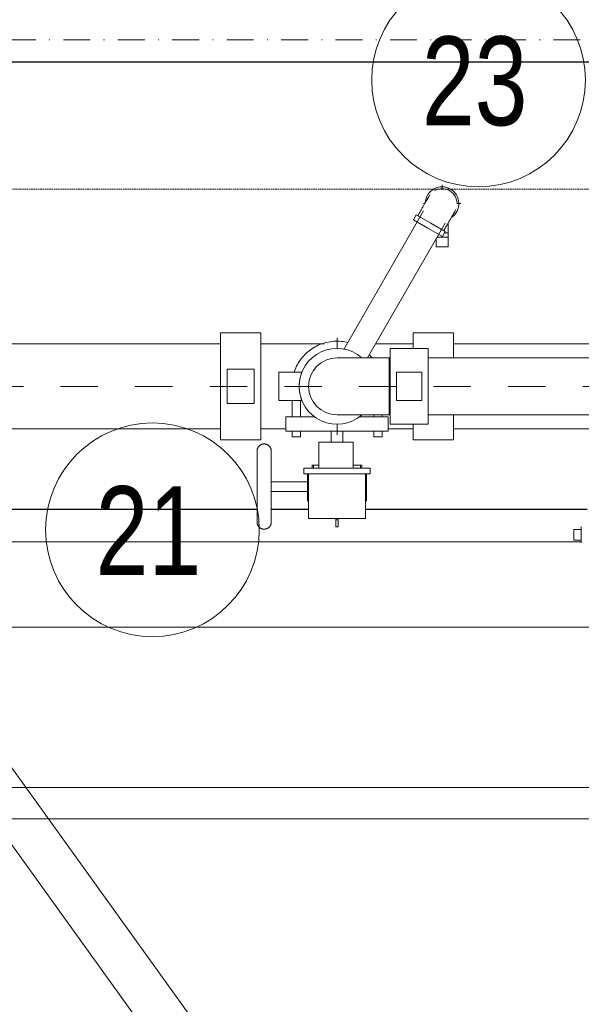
# Model space of a CAD drawing. Header units: centimetres. Extents: x -1589 to 108054, y -205274 to 31709.
# Tile 195 of 256: x 20890 to 20965, y 27741 to 27873. Entities that reach past the tile are written whole.
import ezdxf

# ---------------------------------------------------------------- set-up
doc = ezdxf.new("R2010")
doc.units = ezdxf.units.CM
doc.header["$LTSCALE"] = 0.01
doc.header["$MEASUREMENT"] = 0
for name, pattern in [('Krawędzie ukryte', [27, 20, -7]), ('Kropki i Kreski', [72, 36, -18, 0, -18]), ('Przerywana długa', [100, 50, -50])]:
    doc.linetypes.add(name, pattern=pattern)
for name, color, linetype in [('1_przekroje.K_IR', 7, 'Continuous'), ('3_opisy.K_IR', 7, 'Continuous'), ('4_osie.ISTN', 7, 'Continuous'), ('_KD', 7, 'Continuous')]:
    doc.layers.add(name, color=color, linetype=linetype)
for name, color, linetype, lineweight in [('A-ANNO-NOTE', 7, 'Continuous', 30), ('P-PIPE', 7, 'Continuous', 9), ('P-PIPE-CNTR', 7, 'Continuous', 18)]:
    doc.layers.add(name, color=color, linetype=linetype, lineweight=lineweight)
doc.styles.add('Century Gothic', font='GOTHIC.TTF', dxfattribs={"width": 0.8, "height": 119.0625})

msp = doc.modelspace()

# ---------------------------------------------------------------- linework, layer by layer
at = {"layer": '1_przekroje.K_IR', "linetype": 'Przerywana długa', "lineweight": 5, "ltscale": 10}
msp.add_line((21370.10512, 27824.0712), (20350.08116, 27824.0712), dxfattribs=at)
at = {"layer": '3_opisy.K_IR', "color": 8, "linetype": 'Krawędzie ukryte', "lineweight": 5}
msp.add_lwpolyline([(21475.76841, 27850.50296), (20065.69984, 27850.50296)], dxfattribs=at)
at = {"layer": '4_osie.ISTN', "color": 7, "linetype": 'Kropki i Kreski', "lineweight": 0, "ltscale": 10}
msp.add_line((21475.76841, 27870.50296), (19751.17303, 27870.50296), dxfattribs=at)
at = {"layer": '_KD'}
for points in [[(20819.76315, 27829.7862), (20819.76315, 27867.55677), (21029.76315, 27867.55677), (21029.76315, 27829.78445)], [(20921.4328, 27807.55677), (20863.58613, 27807.55677)], [(20928.3516, 27807.55677), (20923.3378, 27807.55677)], [(20965.70407, 27807.55677), (20935.9516, 27807.55677)]]:
    msp.add_lwpolyline(points, dxfattribs=at)
at = {"layer": 'A-ANNO-NOTE', "lineweight": 9}
for centre in [(20951.12722, 27865.13742), (20907.40924, 27804.84342)]:
    msp.add_circle(centre, 14.3207, dxfattribs=at)
at = {"layer": 'P-PIPE', "color": 5, "true_color": 0x0000ff}
for p, q in [((20943.76301, 27847.6079), (20933.0657, 27829.02645)), ((20942.77059, 27847.05275), (20942.38642, 27846.38543)), ((20944.72054, 27845.93017), (20942.77059, 27847.05275)), ((20936.25055, 27827.87665), (20946.65223, 27845.94458)), ((20942.38642, 27846.38543), (20944.33638, 27845.26285)), ((20946.6705, 27844.8076), (20944.72054, 27845.93017)), ((20947.04212, 27845.80919), (20946.95852, 27845.80905)), ((20947.04519, 27844.0662), (20947.04185, 27845.96158)), ((20947.04212, 27845.80919), (20947.04361, 27844.96619)), ((20944.33638, 27845.26285), (20946.28633, 27844.14028)), ((20946.28633, 27844.14028), (20946.6705, 27844.8076)), ((20946.58863, 27844.66539), (20947.04414, 27844.6662)), ((20947.04414, 27844.6662), (20947.04361, 27844.96619)), ((20947.04414, 27844.6662), (20947.04748, 27842.7662)), ((20945.44749, 27842.76338), (20945.44557, 27843.8486)), ((20945.56116, 27844.06358), (20946.24519, 27844.06479)), ((20946.24519, 27844.06479), (20947.04519, 27844.0662)), ((20947.04748, 27842.7662), (20945.44749, 27842.76338)), ((20921.9408, 27831.2213), (20916.5306, 27831.2213)), ((20916.5306, 27831.2213), (20916.5306, 27824.0712)), ((20921.9408, 27824.0712), (20921.9408, 27831.2213)), ((20947.7726, 27831.2213), (20942.3624, 27831.2213)), ((20942.3624, 27831.2213), (20942.3624, 27829.1498)), ((20947.7726, 27827.88306), (20947.7726, 27831.2213)), ((20916.5306, 27829.7862), (20870.5385, 27829.7862)), ((20930.4277, 27829.7862), (20921.9408, 27829.7862)), ((20942.3624, 27829.7862), (20937.34988, 27829.7862)), ((20944.369, 27829.14663), (20939.289, 27829.14663)), ((20939.289, 27829.14663), (20939.289, 27824.06652)), ((20944.369, 27824.06652), (20944.369, 27829.14663)), ((20966.65038, 27829.7862), (20947.7726, 27829.7862)), ((20939.289, 27827.87663), (20939.162, 27827.87663)), ((20939.162, 27827.87663), (20939.162, 27824.06655)), ((20939.162, 27824.06655), (20939.162, 27827.87663)), ((21053.92409, 27827.87163), (20944.369, 27827.87163)), ((20917.4323, 27826.3572), (20917.4323, 27821.7852)), ((20921.0391, 27826.3572), (20917.4323, 27826.3572)), ((20921.0391, 27821.7852), (20921.0391, 27826.3572)), ((20924.3665, 27825.9718), (20924.3665, 27822.1618)), ((20926.05984, 27825.97181), (20927.44232, 27825.97181)), ((20940.13567, 27825.9715), (20940.13567, 27822.1615)), ((20943.52234, 27822.1615), (20943.52234, 27825.9715)), ((20916.5306, 27824.0712), (20916.5306, 27816.9211)), ((20921.9408, 27816.9211), (20921.9408, 27824.0712)), ((20939.162, 27824.06655), (20939.162, 27820.25663)), ((20939.162, 27820.25663), (20939.162, 27824.06655)), ((20939.289, 27824.06652), (20939.289, 27818.98663)), ((20944.369, 27818.98663), (20944.369, 27824.06652)), ((20927.44232, 27822.16181), (20926.05984, 27822.16181)), ((20926.1516, 27822.16181), (20926.1516, 27819.96976)), ((20927.2516, 27819.96976), (20927.2516, 27822.16181)), ((20917.4323, 27821.7852), (20921.0391, 27821.7852)), ((20925.3016, 27819.96976), (20925.3016, 27818.06976)), ((20925.8016, 27819.96976), (20925.3016, 27819.96976)), ((20925.8016, 27819.96976), (20929.21753, 27819.96976)), ((20935.08567, 27819.96976), (20938.5016, 27819.96976)), ((20937.1016, 27820.25664), (20937.1016, 27819.96976)), ((20938.2016, 27819.96976), (20938.2016, 27820.25664)), ((20939.0016, 27819.96976), (20938.5016, 27819.96976)), ((20939.0016, 27818.06976), (20939.0016, 27819.96976)), ((20939.162, 27820.25663), (20939.289, 27820.25663)), ((20944.369, 27820.26163), (21053.92409, 27820.26163)), ((20947.7726, 27816.9211), (20947.7726, 27820.24958)), ((20870.5385, 27818.3562), (20916.5306, 27818.3562)), ((20921.9408, 27818.3562), (20925.3016, 27818.3562)), ((20925.3016, 27818.06976), (20925.8016, 27818.06976)), ((20938.5016, 27818.06976), (20925.8016, 27818.06976)), ((20926.1516, 27818.06976), (20926.1516, 27817.30976)), ((20927.2516, 27817.30976), (20927.2516, 27818.06976)), ((20931.36738, 27818.06976), (20931.36738, 27816.56976)), ((20932.93583, 27816.56976), (20932.93583, 27818.06976)), ((20937.1016, 27818.06976), (20937.1016, 27817.30976)), ((20938.2016, 27817.30976), (20938.2016, 27818.06976)), ((20938.5016, 27818.06976), (20939.0016, 27818.06976)), ((20938.99903, 27818.3562), (20942.3624, 27818.3562)), ((20939.289, 27818.98663), (20944.369, 27818.98663)), ((20942.3624, 27818.98201), (20942.3624, 27816.9211)), ((20947.7726, 27818.3562), (20966.63907, 27818.3562)), ((20916.5306, 27816.9211), (20921.9408, 27816.9211)), ((20926.1516, 27817.30976), (20926.7016, 27817.30976)), ((20926.7016, 27817.30976), (20927.2516, 27817.30976)), ((20937.1016, 27817.30976), (20937.6516, 27817.30976)), ((20937.6516, 27817.30976), (20938.2016, 27817.30976)), ((20942.3624, 27816.9211), (20947.7726, 27816.9211)), ((20929.70313, 27816.56976), (20929.70313, 27813.11976)), ((20932.00313, 27816.56976), (20929.70313, 27816.56976)), ((20934.30313, 27816.56976), (20932.00313, 27816.56976)), ((20934.30313, 27813.11976), (20934.30313, 27816.56976)), ((20927.7016, 27813.11976), (20927.7016, 27812.35976)), ((20927.71864, 27813.11976), (20927.7016, 27813.11976)), ((20928.2016, 27813.11976), (20927.7016, 27813.11976)), ((20928.2016, 27813.11976), (20936.1016, 27813.11976)), ((20928.80769, 27813.49178), (20928.80769, 27813.11976)), ((20928.98289, 27813.11976), (20928.98289, 27813.49155)), ((20935.32032, 27813.11976), (20935.32032, 27813.49155)), ((20935.49551, 27813.11976), (20935.49551, 27813.49178)), ((20936.6016, 27813.11976), (20936.1016, 27813.11976)), ((20936.6016, 27813.11976), (20936.58457, 27813.11976)), ((20936.6016, 27812.35976), (20936.6016, 27813.11976)), ((20927.7016, 27812.35976), (20928.2016, 27812.35976)), ((20927.7016, 27812.35976), (20927.71864, 27812.35976)), ((20936.1016, 27812.35976), (20928.2016, 27812.35976)), ((20928.21778, 27808.72896), (20928.21778, 27812.35976)), ((20928.3516, 27812.35976), (20928.3516, 27806.35976)), ((20935.9516, 27806.35976), (20935.9516, 27812.35976)), ((20936.08543, 27808.72896), (20936.08543, 27812.35976)), ((20936.1016, 27812.35976), (20936.6016, 27812.35976)), ((20936.58457, 27812.35976), (20936.6016, 27812.35976)), ((20928.21778, 27811.2818), (20923.3378, 27811.2818)), ((20923.3378, 27809.9864), (20928.21778, 27809.9864)), ((20928.36864, 27808.72896), (20928.21778, 27808.72896)), ((20936.08543, 27808.72896), (20935.93457, 27808.72896)), ((20928.3516, 27806.35976), (20928.8516, 27806.35976)), ((20935.4516, 27806.35976), (20928.8516, 27806.35976)), ((20931.99285, 27806.18905), (20931.99285, 27806.35976)), ((20931.99285, 27805.23662), (20931.99285, 27806.18905)), ((20932.31035, 27806.18905), (20931.99285, 27806.18905)), ((20932.31035, 27806.35976), (20932.31035, 27806.18905)), ((20932.31035, 27806.18905), (20932.31035, 27805.23662)), ((20935.4516, 27806.35976), (20935.9516, 27806.35976)), ((20932.31035, 27805.23662), (20931.99285, 27805.23662))]:
    msp.add_line(p, q, dxfattribs=at)
at = {"layer": 'P-PIPE', "color": 1, "true_color": 0xff0000}
for p, q in [((20917.39936, 27732.86727), (20856.89993, 27816.83681)), ((20851.85479, 27813.52385), (20909.96725, 27732.86727)), ((20964.90407, 27803.20641), (20728.16815, 27803.20641)), ((20728.16815, 27791.77641), (21245.17464, 27791.77641))]:
    msp.add_line(p, q, dxfattribs=at)
at = {"layer": 'P-PIPE'}
for p, q in [((20963.90407, 27803.46322), (20963.90407, 27804.87743)), ((20963.90407, 27804.87743), (20964.90407, 27804.87743)), ((20964.90407, 27805.23532), (20964.90407, 27804.93642)), ((20964.90407, 27804.87743), (20964.90407, 27804.79021)), ((20964.90407, 27804.85952), (20964.90407, 27804.17032)), ((20964.90407, 27804.17032), (20964.90407, 27803.49082)), ((20964.90407, 27803.5609), (20964.90407, 27803.46322)), ((20964.90407, 27803.46322), (20963.90407, 27803.46322)), ((20964.90407, 27803.40423), (20964.90407, 27803.10532))]:
    msp.add_line(p, q, dxfattribs=at)
at = {"layer": 'P-PIPE', "color": 142, "true_color": 0x0080c0}
for p, q in [((21047.16315, 27770.31644), (20754.36315, 27770.31644)), ((20754.36315, 27766.10004), (21047.16315, 27766.10004))]:
    msp.add_line(p, q, dxfattribs=at)
at = {"layer": 'P-PIPE', "color": 5, "true_color": 0x0000ff, "flags": 128}
for points in [[(20944.49531, 27849.56761), (20944.49409, 27849.56551), (20944.49046, 27849.55919), (20944.4844, 27849.54867), (20944.47593, 27849.53396), (20944.46507, 27849.5151), (20944.45183, 27849.4921), (20944.43624, 27849.46501), (20944.41831, 27849.43387), (20944.39808, 27849.39873), (20944.37558, 27849.35964), (20944.35084, 27849.31667), (20944.32391, 27849.26989), (20944.29482, 27849.21937), (20944.26363, 27849.16519), (20944.23039, 27849.10744), (20944.19514, 27849.04621), (20944.15795, 27848.9816), (20944.11886, 27848.91372), (20944.07796, 27848.84266), (20944.03529, 27848.76855), (20943.99094, 27848.69151), (20943.94497, 27848.61165), (20943.89744, 27848.5291), (20943.84845, 27848.44401), (20943.79807, 27848.35649), (20943.74638, 27848.2667), (20943.69346, 27848.17477), (20943.63939, 27848.08086), (20943.58427, 27847.98511), (20943.52818, 27847.88768), (20943.47121, 27847.78872), (20943.41345, 27847.68839), (20943.355, 27847.58685), (20943.29594, 27847.48427), (20943.23638, 27847.3808), (20943.1764, 27847.27662), (20943.11611, 27847.17189), (20943.05559, 27847.06678), (20942.99496, 27846.96145), (20942.97858, 27846.93301)], [(20946.46251, 27844.92734), (20946.52316, 27845.0327), (20946.58371, 27845.13788), (20946.64408, 27845.24273), (20946.70415, 27845.34708), (20946.76383, 27845.45076), (20946.82303, 27845.55359), (20946.88166, 27845.65543), (20946.93962, 27845.7561), (20946.99681, 27845.85544), (20947.05314, 27845.9533), (20947.10854, 27846.04952), (20947.1629, 27846.14395), (20947.21613, 27846.23642), (20947.26817, 27846.32681), (20947.31891, 27846.41495), (20947.36828, 27846.50072), (20947.41621, 27846.58396), (20947.46261, 27846.66456), (20947.50741, 27846.74238), (20947.55054, 27846.81729), (20947.59192, 27846.88918), (20947.6315, 27846.95793), (20947.66921, 27847.02344), (20947.70499, 27847.08559), (20947.73878, 27847.14429), (20947.77053, 27847.19944), (20947.80019, 27847.25095), (20947.82771, 27847.29875), (20947.85304, 27847.34276), (20947.87615, 27847.3829), (20947.897, 27847.41911), (20947.91555, 27847.45134), (20947.93178, 27847.47952), (20947.94565, 27847.50363), (20947.95716, 27847.52361), (20947.96627, 27847.53944), (20947.97298, 27847.5511), (20947.97727, 27847.55855), (20947.97914, 27847.56179), (20947.97923, 27847.56195)], [(20933.59412, 27829.94433), (20933.4175, 27829.98584), (20933.1799, 27830.03173), (20932.94067, 27830.06808), (20932.70017, 27830.09484), (20932.45879, 27830.11195), (20932.21692, 27830.11941), (20931.97495, 27830.11718), (20931.73325, 27830.10528), (20931.49223, 27830.08372), (20931.25227, 27830.05254), (20931.01374, 27830.01179), (20930.77703, 27829.96154), (20930.54252, 27829.90186), (20930.31059, 27829.83284), (20930.0816, 27829.75461), (20929.85592, 27829.66729), (20929.63391, 27829.57101), (20929.41594, 27829.46593), (20929.20234, 27829.35221), (20928.99345, 27829.23005), (20928.78962, 27829.09963), (20928.59117, 27828.96116), (20928.39841, 27828.81487), (20928.21166, 27828.66099), (20928.03121, 27828.49976), (20927.85736, 27828.33144), (20927.69037, 27828.15631), (20927.53052, 27827.97464), (20927.37806, 27827.78672), (20927.23324, 27827.59286), (20927.09629, 27827.39336), (20926.96743, 27827.18854), (20926.84685, 27826.97874), (20926.73477, 27826.76428), (20926.63135, 27826.5455), (20926.53676, 27826.32277), (20926.45116, 27826.09644), (20926.40964, 27825.97181)], [(20934.53945, 27827.87667), (20934.33239, 27827.87668), (20934.13305, 27827.87668), (20933.94176, 27827.87668), (20933.75881, 27827.87669), (20933.58452, 27827.87669), (20933.41914, 27827.8767), (20933.26295, 27827.8767), (20933.1162, 27827.87671), (20932.97913, 27827.87671), (20932.85194, 27827.87672), (20932.73485, 27827.87672), (20932.62804, 27827.87673), (20932.53168, 27827.87674), (20932.44593, 27827.87674), (20932.37092, 27827.87675), (20932.30678, 27827.87675), (20932.25361, 27827.87676), (20932.21148, 27827.87677), (20932.18048, 27827.87677), (20932.16064, 27827.87678), (20932.15201, 27827.87678), (20932.1516, 27827.87679)], [(20939.162, 27827.87663), (20938.88166, 27827.87663), (20938.60177, 27827.87663), (20938.32277, 27827.87663), (20938.04512, 27827.87664), (20937.76925, 27827.87664), (20937.49561, 27827.87664), (20937.22464, 27827.87664), (20936.95677, 27827.87664), (20936.69242, 27827.87664), (20936.43202, 27827.87665), (20936.176, 27827.87665), (20935.92475, 27827.87665), (20935.67867, 27827.87665), (20935.43817, 27827.87666), (20935.20363, 27827.87666), (20934.97542, 27827.87666), (20934.75391, 27827.87667), (20934.53947, 27827.87667)], [(20936.85365, 27827.87664), (20936.70003, 27828.05904), (20936.53686, 27828.23773)], [(20932.1516, 27820.25679), (20932.15721, 27820.25678), (20932.17402, 27820.25677), (20932.20202, 27820.25677), (20932.24114, 27820.25676), (20932.29134, 27820.25676), (20932.35253, 27820.25675), (20932.42462, 27820.25674), (20932.50748, 27820.25674), (20932.60099, 27820.25673), (20932.705, 27820.25673), (20932.81933, 27820.25672), (20932.94381, 27820.25672), (20933.07824, 27820.25671), (20933.22241, 27820.2567), (20933.37607, 27820.2567), (20933.53899, 27820.25669), (20933.71091, 27820.25669), (20933.89154, 27820.25669), (20934.08061, 27820.25668), (20934.27781, 27820.25668), (20934.48282, 27820.25667), (20934.69532, 27820.25667), (20934.91496, 27820.25666), (20935.1414, 27820.25666), (20935.37427, 27820.25666), (20935.6132, 27820.25665), (20935.8578, 27820.25665), (20936.10769, 27820.25665), (20936.36247, 27820.25665), (20936.62173, 27820.25664), (20936.88505, 27820.25664), (20937.15201, 27820.25664), (20937.42219, 27820.25664), (20937.69516, 27820.25664), (20937.97046, 27820.25664), (20938.24768, 27820.25663), (20938.52636, 27820.25663), (20938.80605, 27820.25663), (20939.08632, 27820.25663), (20939.162, 27820.25663)], [(20921.4328, 27815.3966), (20921.43356, 27815.43469), (20921.43585, 27815.47271), (20921.43965, 27815.51062), (20921.44497, 27815.54835), (20921.45179, 27815.58583), (20921.4601, 27815.62301), (20921.4699, 27815.65982), (20921.48116, 27815.69622), (20921.49386, 27815.73214), (20921.50799, 27815.76752), (20921.52353, 27815.8023), (20921.54044, 27815.83644), (20921.5587, 27815.86987), (20921.57829, 27815.90255), (20921.59917, 27815.93442), (20921.62131, 27815.96542), (20921.64466, 27815.99552), (20921.66921, 27816.02466), (20921.6949, 27816.05279), (20921.72169, 27816.07988), (20921.74954, 27816.10587), (20921.77842, 27816.13072), (20921.80826, 27816.15441), (20921.83902, 27816.17688), (20921.87066, 27816.1981), (20921.90313, 27816.21804), (20921.93636, 27816.23666), (20921.97031, 27816.25394), (20922.00493, 27816.26985), (20922.04016, 27816.28436), (20922.07593, 27816.29746), (20922.11221, 27816.30911), (20922.14892, 27816.3193), (20922.186, 27816.32801), (20922.22341, 27816.33524), (20922.26107, 27816.34096), (20922.29894, 27816.34517), (20922.33694, 27816.34787), (20922.37502, 27816.34904), (20922.41312, 27816.34869), (20922.45117, 27816.34682), (20922.48911, 27816.34342), (20922.52689, 27816.33851), (20922.56445, 27816.3321), (20922.60171, 27816.32419), (20922.63863, 27816.31479), (20922.67515, 27816.30392), (20922.7112, 27816.29161), (20922.74673, 27816.27786), (20922.78168, 27816.2627), (20922.816, 27816.24616), (20922.84963, 27816.22826), (20922.88252, 27816.20902), (20922.91461, 27816.18849), (20922.94585, 27816.16669), (20922.9762, 27816.14366), (20923.0056, 27816.11943), (20923.03401, 27816.09405), (20923.06138, 27816.06755), (20923.08767, 27816.03997), (20923.11284, 27816.01137), (20923.13684, 27815.98179), (20923.15964, 27815.95127), (20923.1812, 27815.91986), (20923.20149, 27815.88761), (20923.22047, 27815.85458), (20923.23812, 27815.82082), (20923.2544, 27815.78637), (20923.26929, 27815.75131), (20923.28277, 27815.71567), (20923.29481, 27815.67953), (20923.3054, 27815.64293), (20923.31451, 27815.60594), (20923.32214, 27815.56861), (20923.32827, 27815.53101), (20923.33289, 27815.4932), (20923.336, 27815.45523), (20923.33758, 27815.41716), (20923.3378, 27815.3966)], [(20921.4328, 27814.97972), (20921.4328, 27815.05417), (20921.4328, 27815.12155), (20921.4328, 27815.18174), (20921.4328, 27815.23466), (20921.4328, 27815.28022), (20921.4328, 27815.31835), (20921.4328, 27815.34898), (20921.4328, 27815.37208), (20921.4328, 27815.38759), (20921.4328, 27815.39549), (20921.4328, 27815.3966)], [(20921.4328, 27815.3966), (20921.4328, 27815.39277), (20921.4328, 27815.38134), (20921.4328, 27815.36231), (20921.4328, 27815.33571), (20921.4328, 27815.3016), (20921.4328, 27815.26001), (20921.4328, 27815.21103), (20921.4328, 27815.15472), (20921.4328, 27815.09118), (20921.4328, 27815.02052), (20921.4328, 27814.94283), (20921.4328, 27814.85825), (20921.4328, 27814.76691), (20921.4328, 27814.66897), (20921.4328, 27814.56456), (20921.4328, 27814.45387), (20921.4328, 27814.33707), (20921.4328, 27814.21434), (20921.4328, 27814.08589), (20921.4328, 27813.95192), (20921.4328, 27813.81263), (20921.4328, 27813.66826), (20921.4328, 27813.51904), (20921.4328, 27813.3652), (20921.4328, 27813.207), (20921.4328, 27813.04467), (20921.4328, 27812.87849), (20921.4328, 27812.70872), (20921.4328, 27812.53564), (20921.4328, 27812.3595), (20921.4328, 27812.18061), (20921.4328, 27811.99925), (20921.4328, 27811.8157), (20921.4328, 27811.63026), (20921.4328, 27811.44323), (20921.4328, 27811.2549), (20921.4328, 27811.06558), (20921.4328, 27810.87557), (20921.4328, 27810.68517), (20921.4328, 27810.49469), (20921.4328, 27810.30443), (20921.4328, 27810.11471), (20921.4328, 27809.92581), (20921.4328, 27809.73804), (20921.4328, 27809.55171), (20921.4328, 27809.36711), (20921.4328, 27809.18454), (20921.4328, 27809.00429), (20921.4328, 27808.82664), (20921.4328, 27808.65188), (20921.4328, 27808.4803), (20921.4328, 27808.31216), (20921.4328, 27808.14774), (20921.4328, 27807.98729), (20921.4328, 27807.83108), (20921.4328, 27807.67935), (20921.4328, 27807.53235), (20921.4328, 27807.39032), (20921.4328, 27807.25347), (20921.4328, 27807.12203), (20921.4328, 27806.9962), (20921.4328, 27806.8762), (20921.4328, 27806.76221), (20921.4328, 27806.65442), (20921.4328, 27806.55299), (20921.4328, 27806.45809), (20921.4328, 27806.36987), (20921.4328, 27806.28847), (20921.4328, 27806.21402), (20921.4328, 27806.14665), (20921.4328, 27806.08645), (20921.4328, 27806.03353), (20921.4328, 27805.98797), (20921.4328, 27805.94984), (20921.4328, 27805.91921), (20921.4328, 27805.89612), (20921.4328, 27805.88061), (20921.4328, 27805.8727), (20921.4328, 27805.8716)], [(20923.3378, 27815.3966), (20923.3378, 27815.39279), (20923.3378, 27815.38136), (20923.3378, 27815.36235), (20923.3378, 27815.33577), (20923.3378, 27815.30166), (20923.3378, 27815.26009), (20923.3378, 27815.21112), (20923.3378, 27815.15483), (20923.3378, 27815.0913), (20923.3378, 27815.02065), (20923.3378, 27814.94298)], [(20923.3378, 27805.8716), (20923.3378, 27805.87541), (20923.3378, 27805.88683), (20923.3378, 27805.90585), (20923.3378, 27805.93243), (20923.3378, 27805.96653), (20923.3378, 27806.0081), (20923.3378, 27806.05707), (20923.3378, 27806.11336), (20923.3378, 27806.17689), (20923.3378, 27806.24754), (20923.3378, 27806.32522), (20923.3378, 27806.40978), (20923.3378, 27806.50111), (20923.3378, 27806.59904), (20923.3378, 27806.70344), (20923.3378, 27806.81412), (20923.3378, 27806.93091), (20923.3378, 27807.05362), (20923.3378, 27807.18206), (20923.3378, 27807.31603), (20923.3378, 27807.4553), (20923.3378, 27807.59966), (20923.3378, 27807.74888), (20923.3378, 27807.90271), (20923.3378, 27808.06091), (20923.3378, 27808.22322), (20923.3378, 27808.38939), (20923.3378, 27808.55916), (20923.3378, 27808.73224), (20923.3378, 27808.90837), (20923.3378, 27809.08725), (20923.3378, 27809.26861), (20923.3378, 27809.45216), (20923.3378, 27809.6376), (20923.3378, 27809.82463), (20923.3378, 27810.01295), (20923.3378, 27810.20227), (20923.3378, 27810.39228), (20923.3378, 27810.58268), (20923.3378, 27810.77316), (20923.3378, 27810.96342), (20923.3378, 27811.15315), (20923.3378, 27811.34205), (20923.3378, 27811.52981), (20923.3378, 27811.71615), (20923.3378, 27811.90075), (20923.3378, 27812.08333), (20923.3378, 27812.26358), (20923.3378, 27812.44124), (20923.3378, 27812.616), (20923.3378, 27812.78759), (20923.3378, 27812.95573), (20923.3378, 27813.12016), (20923.3378, 27813.28061), (20923.3378, 27813.43683), (20923.3378, 27813.58857), (20923.3378, 27813.73558), (20923.3378, 27813.87762), (20923.3378, 27814.01448), (20923.3378, 27814.14593), (20923.3378, 27814.27177), (20923.3378, 27814.39178), (20923.3378, 27814.50578), (20923.3378, 27814.61359), (20923.3378, 27814.71503), (20923.3378, 27814.80994), (20923.3378, 27814.89817), (20923.3378, 27814.97958), (20923.3378, 27815.05404), (20923.3378, 27815.12143), (20923.3378, 27815.18164), (20923.3378, 27815.23457), (20923.3378, 27815.28015), (20923.3378, 27815.31829), (20923.3378, 27815.34894), (20923.3378, 27815.37204), (20923.3378, 27815.38757), (20923.3378, 27815.39549), (20923.3378, 27815.3966)], [(20921.4328, 27805.8716), (20921.4328, 27805.87542), (20921.4328, 27805.88686), (20921.4328, 27805.90589), (20921.4328, 27805.93248), (20921.4328, 27805.9666), (20921.4328, 27806.00818), (20921.4328, 27806.05716), (20921.4328, 27806.11347), (20921.4328, 27806.17701), (20921.4328, 27806.24768)], [(20923.3378, 27806.28861), (20923.3378, 27806.21415), (20923.3378, 27806.14676), (20923.3378, 27806.08655), (20923.3378, 27806.03362), (20923.3378, 27805.98805), (20923.3378, 27805.9499), (20923.3378, 27805.91926), (20923.3378, 27805.89615), (20923.3378, 27805.88063), (20923.3378, 27805.87271), (20923.3378, 27805.8716)], [(20923.3378, 27805.8716), (20923.33704, 27805.83351), (20923.33476, 27805.79548), (20923.33095, 27805.75757), (20923.32564, 27805.71985), (20923.31882, 27805.68236), (20923.3105, 27805.64518), (20923.30071, 27805.60837), (20923.28945, 27805.57197), (20923.27674, 27805.53605), (20923.26261, 27805.50068), (20923.24708, 27805.46589), (20923.23017, 27805.43175), (20923.2119, 27805.39832), (20923.19231, 27805.36564), (20923.17143, 27805.33377), (20923.1493, 27805.30277), (20923.12594, 27805.27267), (20923.1014, 27805.24353), (20923.07571, 27805.2154), (20923.04892, 27805.18831), (20923.02106, 27805.16232), (20922.99219, 27805.13747), (20922.96235, 27805.11379), (20922.93158, 27805.09132), (20922.89994, 27805.0701), (20922.86748, 27805.05016), (20922.83424, 27805.03153), (20922.80029, 27805.01425), (20922.76567, 27804.99834), (20922.73045, 27804.98383), (20922.69467, 27804.97074), (20922.6584, 27804.95909), (20922.62169, 27804.9489), (20922.5846, 27804.94018), (20922.5472, 27804.93296), (20922.50953, 27804.92723), (20922.47167, 27804.92302), (20922.43367, 27804.92032), (20922.39559, 27804.91915), (20922.35749, 27804.9195), (20922.31944, 27804.92138), (20922.28149, 27804.92477), (20922.24371, 27804.92968), (20922.20616, 27804.93609), (20922.16889, 27804.94401), (20922.13197, 27804.9534), (20922.09546, 27804.96427), (20922.0594, 27804.97658), (20922.02387, 27804.99033), (20921.98892, 27805.00549), (20921.9546, 27805.02203), (20921.92098, 27805.03994), (20921.88809, 27805.05917), (20921.856, 27805.0797), (20921.82476, 27805.1015), (20921.79441, 27805.12454), (20921.76501, 27805.14876), (20921.7366, 27805.17415), (20921.70923, 27805.20064), (20921.68293, 27805.22822), (20921.65777, 27805.25682), (20921.63377, 27805.2864), (20921.61097, 27805.31693), (20921.5894, 27805.34834), (20921.56912, 27805.38058), (20921.55013, 27805.41361), (20921.53249, 27805.44738), (20921.5162, 27805.48182), (20921.50131, 27805.51689), (20921.48784, 27805.55252), (20921.47579, 27805.58866), (20921.46521, 27805.62526), (20921.45609, 27805.66225), (20921.44846, 27805.69958), (20921.44233, 27805.73718), (20921.43771, 27805.775), (20921.43461, 27805.81297), (20921.43302, 27805.85103), (20921.4328, 27805.8716)]]:
    msp.add_lwpolyline(points, dxfattribs=at)
at = {"layer": 'P-PIPE', "color": 5, "true_color": 0x0000ff}
for centre, radius, start, end in [((20946.23727, 27848.56478), 2.25, 60.0713129, 176.8330624), ((20946.23727, 27848.56478), 2.01, 143.4024661, 154.5593903), ((20946.23727, 27848.56478), 2.01, 60.0713129, 120.0713129), ((20946.23727, 27848.56478), 2.01, 0.0713129, 60.0713129), ((20946.23727, 27848.56478), 2.25, 303.8504688, 60.0713129), ((20946.23727, 27848.56478), 2.01, 325.2765184, 336.8401479), ((20932.1516, 27824.06679), 5.08, 49.0462092, 180), ((20932.1516, 27824.06679), 3.81, 90, 180), ((20932.1516, 27824.06679), 3.81, 90, 180), ((20932.1516, 27824.06681), 5.08, 157.9756872, 162.6683403), ((20932.1516, 27824.06681), 5.08, 166.5433058, 180), ((20932.1516, 27824.06681), 5.08, 180, 193.4563479), ((20932.1516, 27824.06679), 5.08, 180, 310.9490049), ((20932.1516, 27824.06679), 3.81, 180, 270), ((20932.1516, 27824.06679), 3.81, 180, 270), ((20932.1516, 27824.06681), 5.08, 197.3331871, 202.0243128)]:
    msp.add_arc(centre, radius, start, end, dxfattribs=at)
for centre, major_axis, ratio, start_param, end_param in [((20926.05984, 27825.97184), (1.69333, 0), 0.000021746, 3.141592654, 4.71238898), ((20941.829, 27825.9715), (1.69333, 0), 0.000021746, 3.141592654, 6.283185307), ((20926.05984, 27822.16184), (1.69333, 0), 0.000021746, 3.141592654, 4.71238898), ((20941.829, 27822.1615), (1.69333, 0), 0.000021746, 3.141592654, 6.283185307), ((20932.1516, 27824.07072), (5.08, 0), 0.999999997, 3.775744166, 3.847923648), ((20957.5516, 27813.49178), (28.74391, 0), 0.000072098, 3.141592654, 3.252056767), ((20932.1516, 27813.49361), (28.74391, 0), 0.000072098, 4.601924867, 4.627327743), ((20932.1516, 27813.49361), (28.74391, 0), 0.000072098, 4.78739315, 4.822853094), ((20906.7516, 27813.49178), (28.74391, 0), 0.000072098, 6.172721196, 6.283185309)]:
    msp.add_ellipse(centre, major_axis=major_axis, ratio=ratio, start_param=start_param, end_param=end_param, dxfattribs=at)
at = {"layer": 'P-PIPE-CNTR', "color": 5, "true_color": 0x0000ff}
for p, q in [((20946.23727, 27850.4255), (20946.23727, 27851.06478)), ((20943.73727, 27848.56478), (20943.93215, 27848.56478)), ((20948.1945, 27848.56478), (20948.73727, 27848.56478)), ((20932.1516, 27829.96807), (20932.1516, 27830.56976)), ((20932.1516, 27829.14679), (20932.1516, 27830.56685)), ((20932.1516, 27817.56685), (20932.1516, 27818.98679)), ((20932.1516, 27817.56976), (20932.1516, 27818.06976))]:
    msp.add_line(p, q, dxfattribs=at)

# ---------------------------------------------------------------- texts
at = {"layer": 'A-ANNO-NOTE', "color": 5, "lineweight": 9, "true_color": 0x0000ff, "char_height": 11.90625, "width": 17.9578, "attachment_point": 1, "style": 'Century Gothic'}
for s, insert in [('23', (20943.52053, 27870.97252)), ('21', (20899.80256, 27810.67852))]:
    msp.add_mtext(s, dxfattribs=dict(at, insert=insert))

doc.saveas('drawing.dxf')
